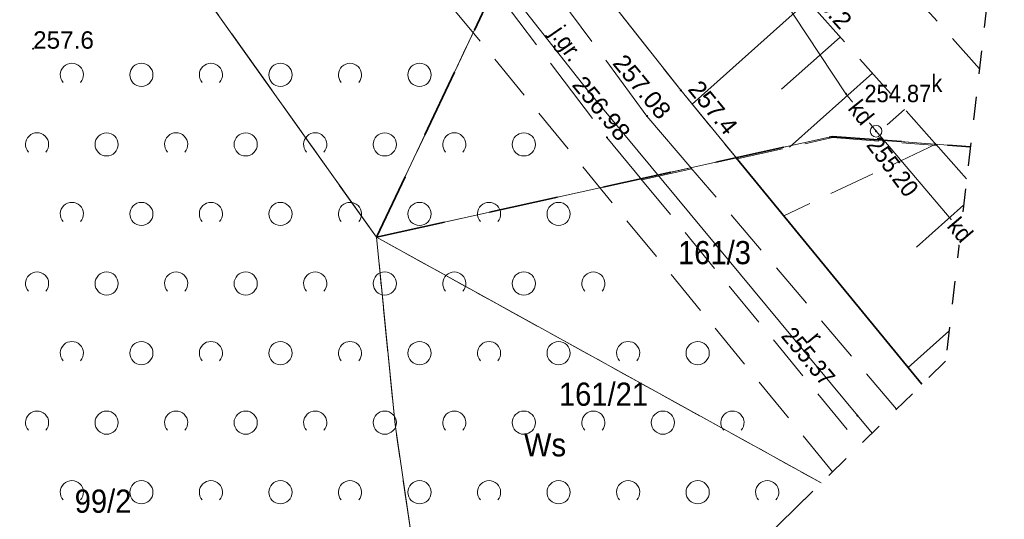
# Model space of a CAD drawing. Header units: metres. Extents: x 7480610 to 7484249, y 5635545 to 5637635.
# Tile 4 of 53: x 7480684 to 7480726, y 5637353 to 5637374. Entities that reach past the tile are written whole.
import ezdxf
from ezdxf.enums import TextEntityAlignment as Align

# ---------------------------------------------------------------- set-up
doc = ezdxf.new("R2010")
doc.units = ezdxf.units.M
doc.header["$MEASUREMENT"] = 0
doc.set_wipeout_variables(frame=1)
for name, pattern in [('x-ref - mapa - Cedzyna_Horn$0$1 1', [2, 1, -1]), ('x-ref - mapa - Cedzyna_Horn$0$2 1', [3, 2, -1]), ('x-ref - mapa - Cedzyna_Horn$0$3 1', [4, 3, -1]), ('x-ref - mapa - Cedzyna_Horn$0$EGKK', [4, 3, -1]), ('x-ref - mapa - Cedzyna_Horn$0$EGOE', [5, 3, -2]), ('x-ref - mapa - Cedzyna_Horn$0$EGUG', [2, 1, -1])]:
    doc.linetypes.add(name, pattern=pattern)
doc.layers.add('_x-ref_mapa', color=7, linetype='Continuous')
doc.layers.add('x-ref - mapa - Cedzyna_Horn$0$_zakres mdcp', color=1, linetype='Continuous')
for name, color, linetype, lineweight in [('x-ref - mapa - Cedzyna_Horn$0$EGDE', 92, 'Continuous', 20), ('x-ref - mapa - Cedzyna_Horn$0$EGDE_O', 92, 'Continuous', 20), ('x-ref - mapa - Cedzyna_Horn$0$EGKK', 8, 'Continuous', 20), ('x-ref - mapa - Cedzyna_Horn$0$EGOE', 7, 'Continuous', 35), ('x-ref - mapa - Cedzyna_Horn$0$EGUG', 8, 'Continuous', 20), ('x-ref - mapa - Cedzyna_Horn$0$EGUG_O', 8, 'Continuous', 20), ('x-ref - mapa - Cedzyna_Horn$0$OTK', 8, 'Continuous', 20), ('x-ref - mapa - Cedzyna_Horn$0$OTK_O', 8, 'Continuous', 20), ('x-ref - mapa - Cedzyna_Horn$0$OTO', 8, 'Continuous', 20), ('x-ref - mapa - Cedzyna_Horn$0$OTR', 8, 'Continuous', 20), ('x-ref - mapa - Cedzyna_Horn$0$OTRN', 8, 'Continuous', 20), ('x-ref - mapa - Cedzyna_Horn$0$OTRN_O', 8, 'Continuous', 18), ('x-ref - mapa - Cedzyna_Horn$0$OTRS', 8, 'Continuous', 20), ('x-ref - mapa - Cedzyna_Horn$0$OTRS_O', 8, 'Continuous', 20), ('x-ref - mapa - Cedzyna_Horn$0$OTZ', 8, 'Continuous', 20), ('x-ref - mapa - Cedzyna_Horn$0$SUE', 8, 'Continuous', 20), ('x-ref - mapa - Cedzyna_Horn$0$SUK', 8, 'Continuous', 20), ('x-ref - mapa - Cedzyna_Horn$0$SUK_O', 8, 'Continuous', 20), ('x-ref - mapa - Cedzyna_Horn$0$SUPS', 8, 'Continuous', 20), ('x-ref - mapa - Cedzyna_Horn$0$SUPS_O', 8, 'Continuous', 0)]:
    doc.layers.add(name, color=color, linetype=linetype, lineweight=lineweight)
doc.styles.add('x-ref - mapa - Cedzyna_Horn$0$BDOT', font='arial.ttf', dxfattribs={"width": 0.9})
doc.styles.add('x-ref - mapa - Cedzyna_Horn$0$EGiB', font='arial.ttf', dxfattribs={"width": 0.9})
doc.styles.add('x-ref - mapa - Cedzyna_Horn$0$GESUT', font='arial.ttf', dxfattribs={"width": 0.9})
doc.linetypes.add('x-ref - mapa - Cedzyna_Horn$0$OTKB', pattern='A,7,[28,msgB.shx,S=1,R=0,X=0.35,Y=0],-0.7', length=7.7)
doc.linetypes.add('x-ref - mapa - Cedzyna_Horn$0$OTOO', pattern='A,7.5,[30,msgB.shx,S=1.28,R=0,X=0,Y=0],7.5', length=15)

# ---------------------------------------------------------------- blocks, each defined once
blk = doc.blocks.new('x-ref - mapa - Cedzyna_Horn$0$OTRN')
at = {"layer": 'x-ref - mapa - Cedzyna_Horn$0$OTRN', "color": 0, "const_width": 0.09}
blk.add_lwpolyline([(-0.045, 0, 1), (0.045, 0, 1)], format="xyb", close=True, dxfattribs=at)
at = {"layer": 'x-ref - mapa - Cedzyna_Horn$0$OTRN_O', "color": 0, "style": 'x-ref - mapa - Cedzyna_Horn$0$BDOT'}
blk.add_attdef('RZEDNA', (0.514, 0.515), '', height=1.5, dxfattribs=at)
blk = doc.blocks.new('x-ref - mapa - Cedzyna_Horn$0$SUPS_B')
at = {"layer": 'x-ref - mapa - Cedzyna_Horn$0$SUPS', "color": 0, "const_width": 0.09, "flags": 128}
blk.add_lwpolyline([(-0.045, 0, 1), (0.045, 0, 1)], format="xyb", close=True, dxfattribs=at)
at = {"layer": 'x-ref - mapa - Cedzyna_Horn$0$SUPS_O', "color": 0, "style": 'x-ref - mapa - Cedzyna_Horn$0$GESUT', "width": 0.9}
blk.add_attdef('RZEDNA', (1.597, -0.736), '', height=1.5, dxfattribs=at)
blk = doc.blocks.new('x-ref - mapa - Cedzyna_Horn$0$SUPS_A')
at = {"layer": 'x-ref - mapa - Cedzyna_Horn$0$SUPS', "color": 0, "const_width": 0.09, "flags": 128}
blk.add_lwpolyline([(-0.045, 0, 1), (0.045, 0, 1)], format="xyb", close=True, dxfattribs=at)
at = {"layer": 'x-ref - mapa - Cedzyna_Horn$0$SUPS_O', "color": 0, "style": 'x-ref - mapa - Cedzyna_Horn$0$GESUT', "width": 0.9}
blk.add_attdef('RZG', text='', height=1.5, dxfattribs=at).set_placement((3.31, -1.44), align=Align.CENTER)
blk.add_attdef('RZD', text='', height=1.5, dxfattribs=at).set_placement((3.31, -2.04), align=Align.TOP_CENTER)
blk = doc.blocks.new('x-ref - mapa - Cedzyna_Horn$0$SUKS')
at = {"layer": 'x-ref - mapa - Cedzyna_Horn$0$SUK', "color": 0, "lineweight": 18}
blk.add_circle((0, 0), 0.5, dxfattribs=at)
blk = doc.blocks.new('x-ref - mapa - Cedzyna_Horn$0$OTRS')
at = {"layer": 'x-ref - mapa - Cedzyna_Horn$0$OTRS', "color": 0, "lineweight": -3, "const_width": 0.09}
blk.add_lwpolyline([(-0.045, 0, 1), (0.045, 0, 1)], format="xyb", close=True, dxfattribs=at)
at = {"layer": 'x-ref - mapa - Cedzyna_Horn$0$OTRS_O', "color": 0, "style": 'x-ref - mapa - Cedzyna_Horn$0$BDOT'}
blk.add_attdef('RZEDNA', (0.514, 0.515), '', height=1.5, dxfattribs=at)
blk = doc.blocks.new('x-ref - mapa - Cedzyna_Horn$0$otzk_b')
at = {"layer": 'x-ref - mapa - Cedzyna_Horn$0$OTZ', "color": 0, "lineweight": 18}
blk.add_arc((0, 0), 1, 318.59038, 221.40962, dxfattribs=at)
blk = doc.blocks.new('x-ref - mapa - Cedzyna_Horn$0$otzk_a')
at = {"layer": 'x-ref - mapa - Cedzyna_Horn$0$OTZ', "color": 0, "lineweight": 18}
blk.add_circle((0, 0), 1, dxfattribs=at)
blk = doc.blocks.new('x-ref - mapa - Cedzyna_Horn')
at = {"layer": 'x-ref - mapa - Cedzyna_Horn$0$_zakres mdcp', "linetype": 'x-ref - mapa - Cedzyna_Horn$0$1 1', "lineweight": 30, "flags": 128}
blk.add_lwpolyline([(7480723.487, 5637359.355), (7480693.18, 5637329.673), (7480615.074, 5637431.616), (7480684.184, 5637564.013), (7480745.167, 5637545.717), (7480730.714, 5637421.475)], close=True, dxfattribs=at)
at = {"layer": 'x-ref - mapa - Cedzyna_Horn$0$EGDE', "lineweight": 18}
for points in [[(7480690.379, 5637376.729), (7480698.94, 5637364.7), (7480712.99, 5637394.43), (7480731.748, 5637430.365)], [(7480702.361, 5637338.665), (7480702.26, 5637339.36), (7480699.74, 5637356.63), (7480698.94, 5637364.7), (7480690.379, 5637376.729)], [(7480724.562, 5637368.6), (7480718.6, 5637369.05), (7480698.94, 5637364.7), (7480718.127, 5637354.106)], [(7480718.127, 5637354.106), (7480698.94, 5637364.7), (7480699.74, 5637356.63), (7480702.26, 5637339.36), (7480702.361, 5637338.665)]]:
    blk.add_lwpolyline(points, dxfattribs=at)
at = {"layer": 'x-ref - mapa - Cedzyna_Horn$0$EGKK', "linetype": 'x-ref - mapa - Cedzyna_Horn$0$EGKK', "lineweight": 18}
for points in [[(7480690.379, 5637376.729), (7480698.94, 5637364.7), (7480712.99, 5637394.43), (7480702.473, 5637409.555)], [(7480677.17, 5637350.569), (7480702.26, 5637339.36), (7480699.74, 5637356.63), (7480698.94, 5637364.7), (7480690.379, 5637376.729)]]:
    blk.add_lwpolyline(points, dxfattribs=at)
at = {"layer": 'x-ref - mapa - Cedzyna_Horn$0$EGUG', "linetype": 'x-ref - mapa - Cedzyna_Horn$0$EGUG', "lineweight": 18}
for points in [[(7480690.379, 5637376.729), (7480698.94, 5637364.7), (7480712.99, 5637394.43), (7480702.473, 5637409.555)], [(7480677.17, 5637350.569), (7480702.26, 5637339.36), (7480699.74, 5637356.63), (7480698.94, 5637364.7), (7480690.379, 5637376.729)], [(7480724.562, 5637368.6), (7480718.6, 5637369.05), (7480698.94, 5637364.7), (7480718.127, 5637354.106)], [(7480718.127, 5637354.106), (7480698.94, 5637364.7), (7480699.74, 5637356.63), (7480702.26, 5637339.36), (7480702.361, 5637338.665)]]:
    blk.add_lwpolyline(points, dxfattribs=at)
at = {"layer": 'x-ref - mapa - Cedzyna_Horn$0$OTK', "linetype": 'x-ref - mapa - Cedzyna_Horn$0$OTKB', "lineweight": 18}
blk.add_lwpolyline([(7480705.76, 5637379.054), (7480712.07, 5637371.04), (7480714.498, 5637368.084)], dxfattribs=at)
at = {"layer": 'x-ref - mapa - Cedzyna_Horn$0$OTK', "linetype": 'x-ref - mapa - Cedzyna_Horn$0$3 1', "lineweight": 18}
blk.add_lwpolyline([(7480712.545, 5637367.651), (7480710.61, 5637369.93), (7480705.025, 5637377.497), (7480704.031, 5637375.393), (7480708.88, 5637369.01), (7480710.387, 5637367.173)], close=True, dxfattribs=at)
at = {"layer": 'x-ref - mapa - Cedzyna_Horn$0$OTK', "linetype": 'x-ref - mapa - Cedzyna_Horn$0$2 1', "lineweight": 18}
blk.add_lwpolyline([(7480721.381, 5637357.293), (7480712.508, 5637367.702), (7480710.35, 5637367.22), (7480719.797, 5637355.741)], dxfattribs=at)
at = {"layer": 'x-ref - mapa - Cedzyna_Horn$0$OTO', "linetype": 'x-ref - mapa - Cedzyna_Horn$0$OTOO', "lineweight": 35}
blk.add_lwpolyline([(7480714.46, 5637368.13), (7480722.47, 5637358.359)], dxfattribs=at)
at = {"layer": 'x-ref - mapa - Cedzyna_Horn$0$OTR'}
for p, q in [((7480717.556, 5637374.896), (7480712.561, 5637370.443)), ((7480718.946, 5637373.336), (7480716.417, 5637371.081)), ((7480721.727, 5637370.216), (7480720.975, 5637369.546)), ((7480724.27, 5637366.089), (7480722.235, 5637364.276)), ((7480723.637, 5637360.65), (7480721.877, 5637359.082))]:
    blk.add_line(p, q, dxfattribs=at)
at = {"layer": 'x-ref - mapa - Cedzyna_Horn$0$OTR', "linetype": 'x-ref - mapa - Cedzyna_Horn$0$2 1', "lineweight": 18}
for points in [[(7480725.996, 5637380.92), (7480724.8, 5637382.24), (7480713.157, 5637394.681), (7480712.997, 5637394.374), (7480710.083, 5637388.205), (7480719.79, 5637377.74), (7480724.954, 5637371.965)], [(7480724.401, 5637367.216), (7480723.07, 5637368.71), (7480716.51, 5637365.63), (7480722.47, 5637358.359)]]:
    blk.add_lwpolyline(points, dxfattribs=at)
at = {"layer": 'x-ref - mapa - Cedzyna_Horn$0$OTZ', "linetype": 'x-ref - mapa - Cedzyna_Horn$0$2 1', "lineweight": 18, "flags": 128}
blk.add_lwpolyline([(7480718.62, 5637354.588), (7480700.04, 5637377.26), (7480693.508, 5637386.674), (7480686.499, 5637396.943), (7480681.945, 5637404.706), (7480663.297, 5637368.676), (7480679.055, 5637348.108), (7480688.912, 5637342.951), (7480706.849, 5637343.06)], close=True, dxfattribs=at)
at = {"layer": 'x-ref - mapa - Cedzyna_Horn$0$SUE', "lineweight": 18}
blk.add_lwpolyline([(7480720.321, 5637356.254), (7480719.69, 5637357.01), (7480707.98, 5637371.11), (7480698, 5637383.8), (7480694.692, 5637388.437)], dxfattribs=at)
at = {"layer": 'x-ref - mapa - Cedzyna_Horn$0$SUK', "lineweight": 18}
for points in [[(7480710.828, 5637383.534), (7480719.192, 5637370.892)], [(7480720.494, 5637369.274), (7480719.192, 5637370.892)], [(7480720.494, 5637369.274), (7480724.142, 5637364.991)]]:
    blk.add_lwpolyline(points, dxfattribs=at)
at = {"layer": 'x-ref - mapa - Cedzyna_Horn$0$OTRN'}
ref = blk.add_blockref('x-ref - mapa - Cedzyna_Horn$0$OTRN', (7480716.99, 5637375.53), dxfattribs=dict(at, xscale=0.5, yscale=0.5, zscale=0.5))
ref.add_attrib('RZEDNA', '260.2', (7480717.21, 5637375.56, 260.2), dxfattribs={"layer": 'x-ref - mapa - Cedzyna_Horn$0$OTRN_O', "color": 0, "height": 0.75, "rotation": 311.71, "style": 'x-ref - mapa - Cedzyna_Horn$0$BDOT'})
ref = blk.add_blockref('x-ref - mapa - Cedzyna_Horn$0$OTRN', (7480684.127, 5637372.833), dxfattribs=dict(at, xscale=0.5, yscale=0.5, zscale=0.5))
ref.add_attrib('RZEDNA', '257.6', (7480684.127, 5637372.833, 257.6), dxfattribs={"layer": 'x-ref - mapa - Cedzyna_Horn$0$OTRN_O', "color": 0, "height": 0.75, "style": 'x-ref - mapa - Cedzyna_Horn$0$BDOT'})
ref = blk.add_blockref('x-ref - mapa - Cedzyna_Horn$0$OTRN', (7480712.07, 5637371.04), dxfattribs=dict(at, xscale=0.5, yscale=0.5, zscale=0.5))
ref.add_attrib('RZEDNA', '257.4', (7480712.34, 5637371.07, 257.4), dxfattribs={"layer": 'x-ref - mapa - Cedzyna_Horn$0$OTRN_O', "color": 0, "height": 0.75, "rotation": 309.33, "style": 'x-ref - mapa - Cedzyna_Horn$0$BDOT'})
at = {"layer": 'x-ref - mapa - Cedzyna_Horn$0$OTRS'}
ref = blk.add_blockref('x-ref - mapa - Cedzyna_Horn$0$OTRS', (7480710.61, 5637369.93), dxfattribs=dict(at, xscale=0.5, yscale=0.5, zscale=0.5))
ref.add_attrib('RZEDNA', '257.08', (7480709.09, 5637372.19, 257.08), dxfattribs={"layer": 'x-ref - mapa - Cedzyna_Horn$0$OTRS_O', "color": 0, "height": 0.75, "rotation": 309.55, "style": 'x-ref - mapa - Cedzyna_Horn$0$BDOT'})
ref = blk.add_blockref('x-ref - mapa - Cedzyna_Horn$0$OTRS', (7480708.88, 5637369.01), dxfattribs=dict(at, xscale=0.5, yscale=0.5, zscale=0.5))
ref.add_attrib('RZEDNA', '256.98', (7480707.34, 5637371.26, 256.98), dxfattribs={"layer": 'x-ref - mapa - Cedzyna_Horn$0$OTRS_O', "color": 0, "height": 0.75, "rotation": 309.43, "style": 'x-ref - mapa - Cedzyna_Horn$0$BDOT'})
at = {"layer": 'x-ref - mapa - Cedzyna_Horn$0$OTZ', "xscale": 0.5, "yscale": 0.5, "zscale": 0.5}
for name, p in [('x-ref - mapa - Cedzyna_Horn$0$otzk_b', (7480685.797, 5637371.706)), ('x-ref - mapa - Cedzyna_Horn$0$otzk_a', (7480688.797, 5637371.706)), ('x-ref - mapa - Cedzyna_Horn$0$otzk_b', (7480691.797, 5637371.706)), ('x-ref - mapa - Cedzyna_Horn$0$otzk_a', (7480694.797, 5637371.706)), ('x-ref - mapa - Cedzyna_Horn$0$otzk_b', (7480697.797, 5637371.706)), ('x-ref - mapa - Cedzyna_Horn$0$otzk_a', (7480700.797, 5637371.706)), ('x-ref - mapa - Cedzyna_Horn$0$otzk_b', (7480684.297, 5637368.706)), ('x-ref - mapa - Cedzyna_Horn$0$otzk_a', (7480687.297, 5637368.706)), ('x-ref - mapa - Cedzyna_Horn$0$otzk_b', (7480690.297, 5637368.706)), ('x-ref - mapa - Cedzyna_Horn$0$otzk_a', (7480693.297, 5637368.706)), ('x-ref - mapa - Cedzyna_Horn$0$otzk_b', (7480696.297, 5637368.706)), ('x-ref - mapa - Cedzyna_Horn$0$otzk_a', (7480699.297, 5637368.706)), ('x-ref - mapa - Cedzyna_Horn$0$otzk_b', (7480702.297, 5637368.706)), ('x-ref - mapa - Cedzyna_Horn$0$otzk_a', (7480705.297, 5637368.706)), ('x-ref - mapa - Cedzyna_Horn$0$otzk_b', (7480685.797, 5637365.706)), ('x-ref - mapa - Cedzyna_Horn$0$otzk_a', (7480688.797, 5637365.706)), ('x-ref - mapa - Cedzyna_Horn$0$otzk_b', (7480691.797, 5637365.706)), ('x-ref - mapa - Cedzyna_Horn$0$otzk_a', (7480694.797, 5637365.706)), ('x-ref - mapa - Cedzyna_Horn$0$otzk_b', (7480697.797, 5637365.706)), ('x-ref - mapa - Cedzyna_Horn$0$otzk_a', (7480700.797, 5637365.706)), ('x-ref - mapa - Cedzyna_Horn$0$otzk_b', (7480703.797, 5637365.706)), ('x-ref - mapa - Cedzyna_Horn$0$otzk_a', (7480706.797, 5637365.706)), ('x-ref - mapa - Cedzyna_Horn$0$otzk_b', (7480684.297, 5637362.706)), ('x-ref - mapa - Cedzyna_Horn$0$otzk_a', (7480687.297, 5637362.706)), ('x-ref - mapa - Cedzyna_Horn$0$otzk_b', (7480690.297, 5637362.706)), ('x-ref - mapa - Cedzyna_Horn$0$otzk_a', (7480693.297, 5637362.706)), ('x-ref - mapa - Cedzyna_Horn$0$otzk_b', (7480696.297, 5637362.706)), ('x-ref - mapa - Cedzyna_Horn$0$otzk_a', (7480699.297, 5637362.706)), ('x-ref - mapa - Cedzyna_Horn$0$otzk_b', (7480702.297, 5637362.706)), ('x-ref - mapa - Cedzyna_Horn$0$otzk_a', (7480705.297, 5637362.706)), ('x-ref - mapa - Cedzyna_Horn$0$otzk_b', (7480708.297, 5637362.706)), ('x-ref - mapa - Cedzyna_Horn$0$otzk_b', (7480685.797, 5637359.706)), ('x-ref - mapa - Cedzyna_Horn$0$otzk_a', (7480688.797, 5637359.706)), ('x-ref - mapa - Cedzyna_Horn$0$otzk_b', (7480691.797, 5637359.706)), ('x-ref - mapa - Cedzyna_Horn$0$otzk_a', (7480694.797, 5637359.706)), ('x-ref - mapa - Cedzyna_Horn$0$otzk_b', (7480697.797, 5637359.706)), ('x-ref - mapa - Cedzyna_Horn$0$otzk_a', (7480700.797, 5637359.706)), ('x-ref - mapa - Cedzyna_Horn$0$otzk_b', (7480703.797, 5637359.706)), ('x-ref - mapa - Cedzyna_Horn$0$otzk_a', (7480706.797, 5637359.706)), ('x-ref - mapa - Cedzyna_Horn$0$otzk_b', (7480709.797, 5637359.706)), ('x-ref - mapa - Cedzyna_Horn$0$otzk_a', (7480712.797, 5637359.706)), ('x-ref - mapa - Cedzyna_Horn$0$otzk_b', (7480684.297, 5637356.706)), ('x-ref - mapa - Cedzyna_Horn$0$otzk_a', (7480687.297, 5637356.706)), ('x-ref - mapa - Cedzyna_Horn$0$otzk_b', (7480690.297, 5637356.706)), ('x-ref - mapa - Cedzyna_Horn$0$otzk_a', (7480693.297, 5637356.706)), ('x-ref - mapa - Cedzyna_Horn$0$otzk_b', (7480696.297, 5637356.706)), ('x-ref - mapa - Cedzyna_Horn$0$otzk_a', (7480699.297, 5637356.706)), ('x-ref - mapa - Cedzyna_Horn$0$otzk_b', (7480702.297, 5637356.706)), ('x-ref - mapa - Cedzyna_Horn$0$otzk_a', (7480705.297, 5637356.706)), ('x-ref - mapa - Cedzyna_Horn$0$otzk_b', (7480708.297, 5637356.706)), ('x-ref - mapa - Cedzyna_Horn$0$otzk_a', (7480711.297, 5637356.706)), ('x-ref - mapa - Cedzyna_Horn$0$otzk_b', (7480714.297, 5637356.706)), ('x-ref - mapa - Cedzyna_Horn$0$otzk_b', (7480685.797, 5637353.706)), ('x-ref - mapa - Cedzyna_Horn$0$otzk_a', (7480688.797, 5637353.706)), ('x-ref - mapa - Cedzyna_Horn$0$otzk_b', (7480691.797, 5637353.706)), ('x-ref - mapa - Cedzyna_Horn$0$otzk_a', (7480694.797, 5637353.706)), ('x-ref - mapa - Cedzyna_Horn$0$otzk_b', (7480697.797, 5637353.706)), ('x-ref - mapa - Cedzyna_Horn$0$otzk_a', (7480700.797, 5637353.706)), ('x-ref - mapa - Cedzyna_Horn$0$otzk_b', (7480703.797, 5637353.706)), ('x-ref - mapa - Cedzyna_Horn$0$otzk_a', (7480706.797, 5637353.706)), ('x-ref - mapa - Cedzyna_Horn$0$otzk_b', (7480709.797, 5637353.706)), ('x-ref - mapa - Cedzyna_Horn$0$otzk_a', (7480712.797, 5637353.706)), ('x-ref - mapa - Cedzyna_Horn$0$otzk_b', (7480715.797, 5637353.706))]:
    blk.add_blockref(name, p, dxfattribs=at)
at = {"layer": 'x-ref - mapa - Cedzyna_Horn$0$SUPS'}
ref = blk.add_blockref('x-ref - mapa - Cedzyna_Horn$0$SUPS_B', (7480719.192, 5637370.892), dxfattribs=dict(at, xscale=0.5, yscale=0.5, zscale=0.5, rotation=0.07058681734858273))
ref.add_attrib('RZEDNA', '257.45', dxfattribs={"layer": 'x-ref - mapa - Cedzyna_Horn$0$SUPS_O', "color": 0, "height": 0.75, "rotation": 303.4682, "style": 'x-ref - mapa - Cedzyna_Horn$0$GESUT', "width": 0.9}).set_placement((7480714.021, 5637378.703, 257.45), align=Align.MIDDLE_CENTER)
at = {"layer": 'x-ref - mapa - Cedzyna_Horn$0$SUPS', "xscale": 0.5, "yscale": 0.5, "zscale": 0.5}
for name, p, rotation, values in [('x-ref - mapa - Cedzyna_Horn$0$SUPS_B', (7480719.192, 5637370.892), 0.07066877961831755, {'RZEDNA': '254.87'}), ('x-ref - mapa - Cedzyna_Horn$0$SUPS_A', (7480720.494, 5637369.274), 306.9314553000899, {'RZG': '255.20'})]:
    blk.add_blockref(name, p, dxfattribs=dict(at, rotation=rotation)).add_auto_attribs(values)
at = {"layer": 'x-ref - mapa - Cedzyna_Horn$0$SUPS'}
ref = blk.add_blockref('x-ref - mapa - Cedzyna_Horn$0$SUPS_B', (7480719.69, 5637357.01), dxfattribs=dict(at, xscale=0.5, yscale=0.5, zscale=0.5))
ref.add_attrib('RZEDNA', '255.37', dxfattribs={"layer": 'x-ref - mapa - Cedzyna_Horn$0$SUPS_O', "color": 0, "height": 0.75, "rotation": 309.7095, "style": 'x-ref - mapa - Cedzyna_Horn$0$GESUT', "width": 0.9}).set_placement((7480717.572, 5637359.561, 255.37), align=Align.MIDDLE_CENTER)
at = {"layer": 'x-ref - mapa - Cedzyna_Horn$0$EGDE_O', "char_height": 1, "attachment_point": 1, "style": 'x-ref - mapa - Cedzyna_Horn$0$EGiB'}
for s, insert in [('161/3', (7480711.95, 5637364.539)), ('161/21', (7480706.812, 5637358.433)), ('99/2', (7480685.92, 5637353.82))]:
    blk.add_mtext(s, dxfattribs=dict(at, insert=insert))
at = {"layer": 'x-ref - mapa - Cedzyna_Horn$0$EGUG_O', "insert": (7480705.304, 5637356.252), "char_height": 1, "attachment_point": 1, "style": 'x-ref - mapa - Cedzyna_Horn$0$EGiB'}
blk.add_mtext('Ws', dxfattribs=at)
at = {"layer": 'x-ref - mapa - Cedzyna_Horn$0$OTK_O', "char_height": 0.75, "attachment_point": 5, "style": 'x-ref - mapa - Cedzyna_Horn$0$BDOT'}
for s, insert, rotation in [('j.gr.', (7480707.059, 5637372.996), 304.6467), ('r', (7480717.869, 5637360.372), 309.5461)]:
    blk.add_mtext(s, dxfattribs=dict(at, insert=insert, rotation=rotation))
at = {"layer": 'x-ref - mapa - Cedzyna_Horn$0$SUK_O', "insert": (7480722.882, 5637371.717), "char_height": 0.75, "attachment_point": 1, "style": 'x-ref - mapa - Cedzyna_Horn$0$GESUT'}
blk.add_mtext('k', dxfattribs=at)
at = {"layer": 'x-ref - mapa - Cedzyna_Horn$0$SUK_O', "char_height": 0.75, "attachment_point": 5, "style": 'x-ref - mapa - Cedzyna_Horn$0$GESUT', "bg_fill": 3, "box_fill_scale": 1.1, "bg_fill_color": 256, "bg_fill_transparency": 0}
for insert, rotation in [((7480719.843, 5637370.083), 308.8106), ((7480724.119, 5637365.018), 310.4214)]:
    blk.add_mtext('kd', dxfattribs=dict(at, insert=insert, rotation=rotation))
at = {"layer": 'x-ref - mapa - Cedzyna_Horn$0$SUK', "xscale": 0.5, "yscale": 0.5, "zscale": 0.5}
blk.add_blockref('x-ref - mapa - Cedzyna_Horn$0$SUKS', (7480720.494, 5637369.274), dxfattribs=at)
at = {"layer": 'x-ref - mapa - Cedzyna_Horn$0$EGOE', "linetype": 'x-ref - mapa - Cedzyna_Horn$0$EGOE', "lineweight": 35}
blk.add_lwpolyline([(7480731.748, 5637430.365), (7480712.99, 5637394.43), (7480698.94, 5637364.7), (7480718.6, 5637369.05), (7480724.562, 5637368.6)], dxfattribs=at)
at = {"layer": 'x-ref - mapa - Cedzyna_Horn$0$OTR'}
blk.add_line((7480720.337, 5637371.776), (7480716.757, 5637368.585), dxfattribs=at)
at = {"layer": 'x-ref - mapa - Cedzyna_Horn$0$OTR', "linetype": 'x-ref - mapa - Cedzyna_Horn$0$2 1', "lineweight": 18}
blk.add_lwpolyline([(7480716.99, 5637375.53), (7480708.565, 5637384.992), (7480705.76, 5637379.054), (7480712.07, 5637371.04), (7480714.498, 5637368.084), (7480718.616, 5637368.997), (7480723.118, 5637368.656)], close=True, dxfattribs=at)

msp = doc.modelspace()

# ---------------------------------------------------------------- block references
at = {"layer": '_x-ref_mapa', "lineweight": 70}
msp.add_blockref('x-ref - mapa - Cedzyna_Horn', (0, 0), dxfattribs=at)

doc.saveas('drawing.dxf')
